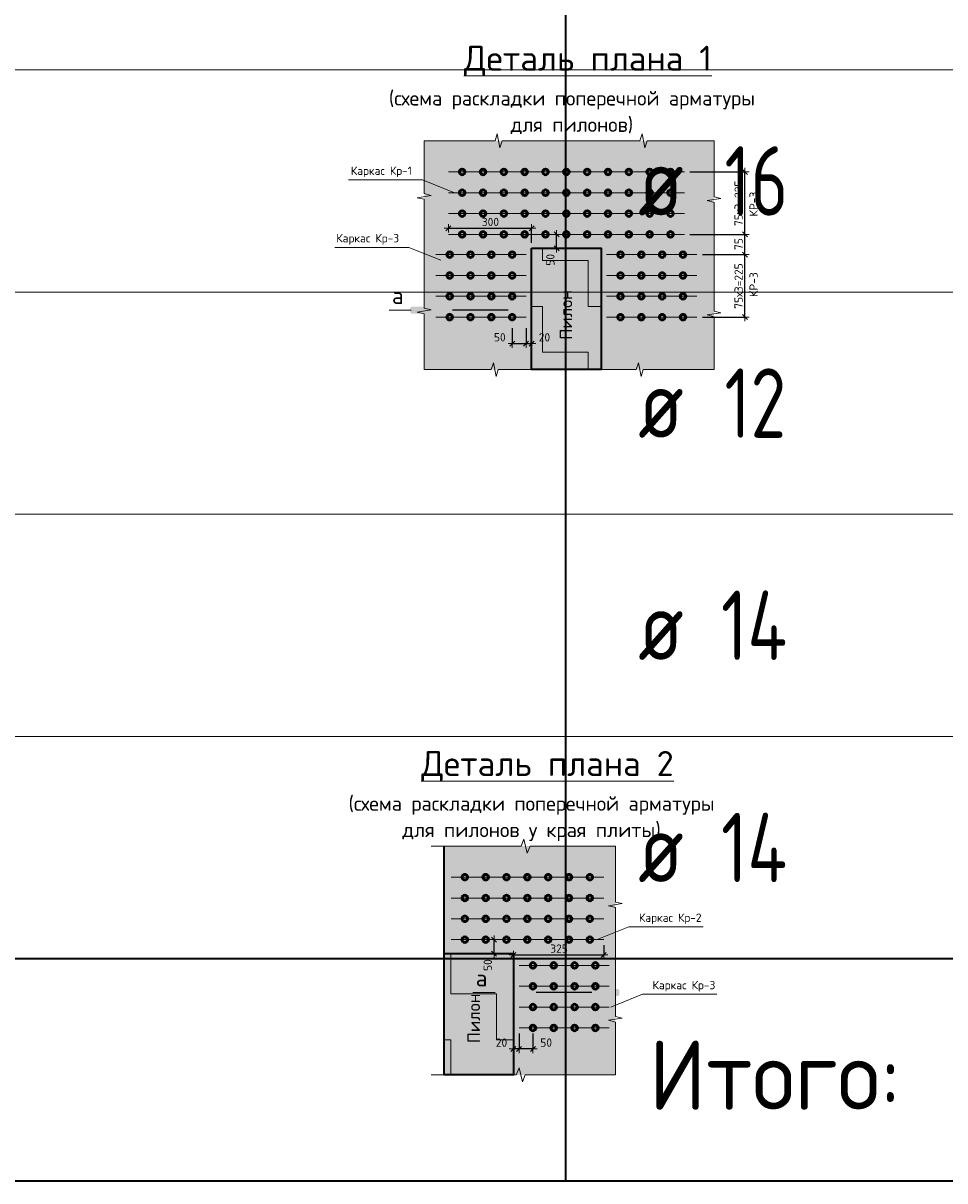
# Model space of a CAD drawing. Header units: metres. Extents: x -38 to 98, y -15 to 19.
# Tile 48 of 64: x 73.21 to 76.52, y 1.14 to 5.31. Entities that reach past the tile are written whole.
import ezdxf

# ---------------------------------------------------------------- set-up
doc = ezdxf.new("R2010")
doc.units = ezdxf.units.M
doc.header["$PDMODE"] = 65
doc.linetypes.add('______2', pattern=[0.27, 0.2, -0.07])
doc.layers.add('XR$4$_3705', color=7, linetype='Continuous')
for name, color, linetype, lineweight in [('XR$4$ВК__отв в полу 1-2 эт', 220, 'Continuous', 25), ('XR$4$Размерная линия (1)', 7, 'Continuous', 13), ('XR$4$Текст_ общее_1', 7, 'Continuous', 13)]:
    doc.layers.add(name, color=color, linetype=linetype, lineweight=lineweight)
doc.styles.add('ISOCPEUR', font='txt')
doc.dimstyles.new('DIMSTYLE_29', dxfattribs={"dimtxt": 0.03, "dimasz": 0.03, "dimexe": 0, "dimexo": 0, "dimgap": 0.015, "dimtad": 2, "dimdec": 0, "dimlfac": 1000, "dimrnd": 5, "dimzin": 12, "dimdsep": 46, "dimtxsty": 'ISOCPEUR', "dimblk1": 'ALL_ML_STRICH', "dimblk2": 'ALL_ML_STRICH', "dimsah": 1, "dimcen": 0, "dimclrd": 7, "dimclre": 256, "dimclrt": 7, "dimadec": 0, "dimazin": 0, "dimtfac": 1, "dimtdec": 0, "dimtix": 1, "dimtmove": 2, "dimatfit": 3, "dimfxl": 0, "dimtvp": 1.2, "dimtzin": 0, "dimlwd": 0, "dimlwe": -3, "dimarcsym": 0})
doc.dimstyles.new('DIMSTYLE_30', dxfattribs={"dimtxt": 0.03, "dimasz": 0.03, "dimexe": 0, "dimexo": 1e-06, "dimgap": 0.015, "dimtad": 2, "dimdec": 0, "dimlfac": 1000, "dimrnd": 5, "dimzin": 12, "dimdsep": 46, "dimtxsty": 'ISOCPEUR', "dimblk1": 'ALL_ML_STRICH', "dimblk2": 'ALL_ML_STRICH', "dimsah": 1, "dimcen": 0, "dimse1": 1, "dimse2": 1, "dimclrd": 7, "dimclre": 256, "dimclrt": 7, "dimadec": 0, "dimazin": 0, "dimtfac": 1, "dimtdec": 0, "dimtix": 1, "dimtmove": 2, "dimatfit": 3, "dimfxl": 0, "dimtvp": 1.2, "dimtzin": 0, "dimlwd": 0, "dimlwe": -3, "dimarcsym": 0})
doc.dimstyles.new('DIMSTYLE_31', dxfattribs={"dimtxt": 0.03, "dimasz": 0.03, "dimexe": 0, "dimexo": 0, "dimgap": 0.015, "dimtad": 2, "dimdec": 0, "dimlfac": 1000, "dimrnd": 5, "dimzin": 12, "dimdsep": 46, "dimtxsty": 'ISOCPEUR', "dimblk1": 'ALL_ML_STRICH', "dimblk2": 'ALL_ML_STRICH', "dimsah": 1, "dimcen": 0, "dimclrd": 7, "dimclre": 256, "dimclrt": 7, "dimadec": 0, "dimazin": 0, "dimtfac": 1, "dimtdec": 0, "dimtix": 1, "dimtmove": 2, "dimatfit": 3, "dimfxl": 0, "dimtzin": 0, "dimlwd": 0, "dimlwe": -3, "dimarcsym": 0})
doc.dimstyles.new('DIMSTYLE_32', dxfattribs={"dimtxt": 0.03, "dimasz": 0.03, "dimexe": 0, "dimexo": 1e-06, "dimgap": 0.015, "dimtad": 2, "dimdec": 0, "dimlfac": 1000, "dimrnd": 5, "dimzin": 12, "dimdsep": 46, "dimtxsty": 'ISOCPEUR', "dimblk1": 'ALL_ML_STRICH', "dimblk2": 'ALL_ML_STRICH', "dimsah": 1, "dimcen": 0, "dimse1": 1, "dimse2": 1, "dimclrd": 7, "dimclre": 256, "dimclrt": 7, "dimadec": 0, "dimazin": 0, "dimtfac": 1, "dimtdec": 0, "dimtix": 1, "dimtmove": 2, "dimatfit": 3, "dimfxl": 0, "dimtvp": 1.2, "dimtzin": 0, "dimlwd": 0, "dimlwe": -3, "dimarcsym": 0})
pattern_1 = [(0, (0.33, 0.33), (0.165, 0.165), [0.165, -0.165]), (90, (0.33, 0.33), (-0.165, 0.165), [0.165, -0.165])]

# ---------------------------------------------------------------- blocks, each defined once
blk = doc.blocks.new('ЭЛЕМЕНТ_УЗОРА_18')
at = {"color": 7, "linetype": 'Continuous', "lineweight": 13, "transparency": 33554687}
for p, q in [((74.6496, 4.8864), (74.6496, 4.8864)), ((74.6496, 4.8864), (74.6496, 4.8864)), ((75.6936, 4.8864), (75.6936, 4.8864)), ((75.6936, 4.8864), (75.6936, 4.8864)), ((74.6496, 4.0624), (74.6496, 4.0624)), ((75.6936, 4.0624), (75.6936, 4.0624))]:
    blk.add_line(p, q, dxfattribs=at)
for points in [[(74.6496, 4.4744), (74.6496, 4.6759), (74.6246, 4.6816), (74.6746, 4.6895), (74.6496, 4.6961), (74.6496, 4.8864)], [(74.6496, 4.8864), (74.9048, 4.8864), (74.9121, 4.9114), (74.9221, 4.8614), (74.9304, 4.8864), (75.1716, 4.8864)], [(75.1716, 4.8864), (75.4268, 4.8864), (75.4341, 4.9114), (75.4441, 4.8614), (75.4524, 4.8864), (75.6936, 4.8864)], [(75.6936, 4.8864), (75.6936, 4.6849), (75.7186, 4.6792), (75.6686, 4.6713), (75.6936, 4.6648), (75.6936, 4.4744)], [(74.6496, 4.0624), (74.6496, 4.2639), (74.6246, 4.2696), (74.6746, 4.2775), (74.6496, 4.2841), (74.6496, 4.4744)], [(75.6936, 4.4744), (75.6936, 4.2729), (75.7186, 4.2672), (75.6686, 4.2593), (75.6936, 4.2528), (75.6936, 4.0624)], [(75.1716, 4.0624), (74.9163, 4.0624), (74.909, 4.0374), (74.8991, 4.0874), (74.8907, 4.0624), (74.6496, 4.0624), (74.6496, 4.0624)], [(75.6936, 4.0624), (75.6936, 4.0624), (75.4383, 4.0624), (75.431, 4.0374), (75.4211, 4.0874), (75.4127, 4.0624), (75.1716, 4.0624)]]:
    blk.add_lwpolyline(points, dxfattribs=at)
blk = doc.blocks.new('ALL_ML_STRICH')
at = {"color": 0, "linetype": 'ByBlock', "lineweight": -2}
for p, q in [((-1, 0), (0.5, 0)), ((-0.3, -0.3), (0.3, 0.3)), ((0, -0.5), (0, 0.5))]:
    blk.add_line(p, q, dxfattribs=at)
blk = doc.blocks.new('*D462')
at = {"layer": 'DEFPOINTS', "color": 7, "linetype": 'Continuous', "lineweight": 13, "transparency": 33554687}
for p in [(74.9666, 4.2316), (75.0166, 4.2316), (74.9666, 4.1563)]:
    blk.add_point(p, dxfattribs=at)
at = {"layer": 'XR$4$Размерная линия (1)', "color": 9, "linetype": 'Continuous', "lineweight": -2, "true_color": 0xc7c7c7, "transparency": 33554687}
for p, q in [((74.9666, 4.2116), (74.9666, 4.1563)), ((75.0166, 4.2116), (75.0166, 4.1563))]:
    blk.add_line(p, q, dxfattribs=at)
at = {"layer": 'XR$4$Размерная линия (1)', "color": 7, "linetype": 'Continuous', "lineweight": -2, "transparency": 33554687}
blk.add_line((74.9666, 4.1563), (75.0166, 4.1563), dxfattribs=at)
at = {"layer": 'XR$4$Размерная линия (1)', "color": 7, "linetype": 'Continuous', "lineweight": 13, "transparency": 33554687, "xscale": 0.03, "yscale": 0.03, "zscale": 0.03, "rotation": 180}
blk.add_blockref('ALL_ML_STRICH', (74.9666, 4.1563), dxfattribs=at)
at = {"layer": 'XR$4$Размерная линия (1)', "color": 7, "linetype": 'Continuous', "lineweight": 13, "transparency": 33554687, "xscale": 0.03, "yscale": 0.03, "zscale": 0.03}
blk.add_blockref('ALL_ML_STRICH', (75.0166, 4.1563), dxfattribs=at)
at = {"layer": 'XR$4$Размерная линия (1)', "color": 7, "linetype": 'Continuous', "lineweight": 13, "transparency": 33554687, "insert": (74.9219, 4.1789), "char_height": 0.03, "width": 0.06, "attachment_point": 5, "style": 'ISOCPEUR'}
blk.add_mtext('\\A1;{50}', dxfattribs=at)
blk = doc.blocks.new('*D463')
at = {"layer": 'DEFPOINTS', "color": 7, "linetype": 'Continuous', "lineweight": 13, "transparency": 33554687}
for p in [(75.0166, 4.2316), (75.0166, 4.1563), (75.0366, 4.166)]:
    blk.add_point(p, dxfattribs=at)
at = {"layer": 'XR$4$Размерная линия (1)', "color": 9, "linetype": 'Continuous', "lineweight": -2, "true_color": 0xc7c7c7, "transparency": 33554687}
for p, q in [((75.0166, 4.2116), (75.0166, 4.1563)), ((75.0366, 4.1563), (75.0366, 4.1563))]:
    blk.add_line(p, q, dxfattribs=at)
at = {"layer": 'XR$4$Размерная линия (1)', "color": 7, "linetype": 'Continuous', "lineweight": -2, "transparency": 33554687}
blk.add_line((75.0166, 4.1563), (75.0366, 4.1563), dxfattribs=at)
at = {"layer": 'XR$4$Размерная линия (1)', "color": 7, "linetype": 'Continuous', "lineweight": 13, "transparency": 33554687, "xscale": 0.03, "yscale": 0.03, "zscale": 0.03, "rotation": 180}
blk.add_blockref('ALL_ML_STRICH', (75.0166, 4.1563), dxfattribs=at)
at = {"layer": 'XR$4$Размерная линия (1)', "color": 7, "linetype": 'Continuous', "lineweight": 13, "transparency": 33554687, "xscale": 0.03, "yscale": 0.03, "zscale": 0.03}
blk.add_blockref('ALL_ML_STRICH', (75.0366, 4.1563), dxfattribs=at)
at = {"layer": 'XR$4$Размерная линия (1)', "color": 7, "linetype": 'Continuous', "lineweight": 13, "transparency": 33554687, "insert": (75.0827, 4.1788), "char_height": 0.03, "width": 0.06, "attachment_point": 5, "style": 'ISOCPEUR'}
blk.add_mtext('\\A1;{20}', dxfattribs=at)
blk = doc.blocks.new('*D464')
at = {"layer": 'DEFPOINTS', "color": 7, "linetype": 'Continuous', "lineweight": 13, "transparency": 33554687}
for p in [(75.1298, 4.5494), (75.1265, 4.4994), (75.1276, 4.4994)]:
    blk.add_point(p, dxfattribs=at)
at = {"layer": 'XR$4$Размерная линия (1)', "color": 7, "linetype": 'Continuous', "lineweight": -2, "transparency": 33554687}
blk.add_line((75.1265, 4.4994), (75.1265, 4.5494), dxfattribs=at)
at = {"layer": 'XR$4$Размерная линия (1)', "color": 7, "linetype": 'Continuous', "lineweight": 13, "transparency": 33554687, "xscale": 0.03, "yscale": 0.03, "zscale": 0.03}
for p, rotation in [((75.1265, 4.5494), 90), ((75.1265, 4.4994), 270)]:
    blk.add_blockref('ALL_ML_STRICH', p, dxfattribs=dict(at, rotation=rotation))
at = {"layer": 'XR$4$Размерная линия (1)', "color": 7, "linetype": 'Continuous', "lineweight": 13, "transparency": 33554687, "insert": (75.104, 4.4578), "char_height": 0.03, "width": 0.06, "attachment_point": 5, "rotation": 90, "style": 'ISOCPEUR'}
blk.add_mtext('\\A1;{50}', dxfattribs=at)
blk = doc.blocks.new('*D465')
at = {"layer": 'DEFPOINTS', "color": 7, "linetype": 'Continuous', "lineweight": 13, "transparency": 33554687}
for p in [(75.6316, 4.4766), (75.6316, 4.2516), (75.8046, 4.2516)]:
    blk.add_point(p, dxfattribs=at)
at = {"layer": 'XR$4$Размерная линия (1)', "color": 9, "linetype": 'Continuous', "lineweight": -2, "true_color": 0xc7c7c7, "transparency": 33554687}
for p, q in [((75.6516, 4.4766), (75.8046, 4.4766)), ((75.6516, 4.2516), (75.8046, 4.2516))]:
    blk.add_line(p, q, dxfattribs=at)
at = {"layer": 'XR$4$Размерная линия (1)', "color": 7, "linetype": 'Continuous', "lineweight": -2, "transparency": 33554687}
blk.add_line((75.8046, 4.2516), (75.8046, 4.4766), dxfattribs=at)
at = {"layer": 'XR$4$Размерная линия (1)', "color": 7, "linetype": 'Continuous', "lineweight": 13, "transparency": 33554687, "xscale": 0.03, "yscale": 0.03, "zscale": 0.03}
for p, rotation in [((75.8046, 4.4766), 90), ((75.8046, 4.2516), 270)]:
    blk.add_blockref('ALL_ML_STRICH', p, dxfattribs=dict(at, rotation=rotation))
at = {"layer": 'XR$4$Размерная линия (1)', "color": 7, "linetype": 'Continuous', "lineweight": 13, "transparency": 33554687, "insert": (75.7671, 4.2816), "char_height": 0.03, "width": 0.0015, "attachment_point": 1, "rotation": 90, "line_spacing_factor": 0.60241, "style": 'ISOCPEUR'}
blk.add_mtext('75х3=225', dxfattribs=at)
blk = doc.blocks.new('*D466')
at = {"layer": 'DEFPOINTS', "color": 7, "linetype": 'Continuous', "lineweight": 13, "transparency": 33554687}
for p in [(75.5866, 4.5494), (75.6316, 4.4766), (75.8046, 4.4766)]:
    blk.add_point(p, dxfattribs=at)
at = {"layer": 'XR$4$Размерная линия (1)', "color": 9, "linetype": 'Continuous', "lineweight": -2, "true_color": 0xc7c7c7, "transparency": 33554687}
for p, q in [((75.6066, 4.5494), (75.8046, 4.5494)), ((75.6516, 4.4766), (75.8046, 4.4766))]:
    blk.add_line(p, q, dxfattribs=at)
at = {"layer": 'XR$4$Размерная линия (1)', "color": 7, "linetype": 'Continuous', "lineweight": -2, "transparency": 33554687}
blk.add_line((75.8046, 4.4766), (75.8046, 4.5494), dxfattribs=at)
at = {"layer": 'XR$4$Размерная линия (1)', "color": 7, "linetype": 'Continuous', "lineweight": 13, "transparency": 33554687, "xscale": 0.03, "yscale": 0.03, "zscale": 0.03}
for p, rotation in [((75.8046, 4.5494), 90), ((75.8046, 4.4766), 270)]:
    blk.add_blockref('ALL_ML_STRICH', p, dxfattribs=dict(at, rotation=rotation))
at = {"layer": 'XR$4$Размерная линия (1)', "color": 7, "linetype": 'Continuous', "lineweight": 13, "transparency": 33554687, "insert": (75.7821, 4.5145), "char_height": 0.03, "width": 0.06, "attachment_point": 5, "rotation": 90, "style": 'ISOCPEUR'}
blk.add_mtext('\\A1;{75}', dxfattribs=at)
blk = doc.blocks.new('*D467')
at = {"layer": 'DEFPOINTS', "color": 7, "linetype": 'Continuous', "lineweight": 13, "transparency": 33554687}
for p in [(75.5866, 4.7744), (75.5866, 4.5494), (75.8046, 4.5494)]:
    blk.add_point(p, dxfattribs=at)
at = {"layer": 'XR$4$Размерная линия (1)', "color": 9, "linetype": 'Continuous', "lineweight": -2, "true_color": 0xc7c7c7, "transparency": 33554687}
for p, q in [((75.6066, 4.7744), (75.8046, 4.7744)), ((75.6066, 4.5494), (75.8046, 4.5494))]:
    blk.add_line(p, q, dxfattribs=at)
at = {"layer": 'XR$4$Размерная линия (1)', "color": 7, "linetype": 'Continuous', "lineweight": -2, "transparency": 33554687}
blk.add_line((75.8046, 4.5494), (75.8046, 4.7744), dxfattribs=at)
at = {"layer": 'XR$4$Размерная линия (1)', "color": 7, "linetype": 'Continuous', "lineweight": 13, "transparency": 33554687, "xscale": 0.03, "yscale": 0.03, "zscale": 0.03}
for p, rotation in [((75.8046, 4.7744), 90), ((75.8046, 4.5494), 270)]:
    blk.add_blockref('ALL_ML_STRICH', p, dxfattribs=dict(at, rotation=rotation))
at = {"layer": 'XR$4$Размерная линия (1)', "color": 7, "linetype": 'Continuous', "lineweight": 13, "transparency": 33554687, "insert": (75.7671, 4.5794), "char_height": 0.03, "width": 0.0015, "attachment_point": 1, "rotation": 90, "line_spacing_factor": 0.60241, "style": 'ISOCPEUR'}
blk.add_mtext('75х3=225', dxfattribs=at)
blk = doc.blocks.new('*D468')
at = {"layer": 'DEFPOINTS', "color": 7, "linetype": 'Continuous', "lineweight": 13, "transparency": 33554687}
for p in [(74.7366, 4.5717), (74.7366, 4.5494), (75.0366, 4.4994)]:
    blk.add_point(p, dxfattribs=at)
at = {"layer": 'XR$4$Размерная линия (1)', "color": 9, "linetype": 'Continuous', "lineweight": -2, "true_color": 0xc7c7c7, "transparency": 33554687}
for p, q in [((74.7366, 4.5717), (74.7366, 4.5717)), ((75.0366, 4.5194), (75.0366, 4.5717))]:
    blk.add_line(p, q, dxfattribs=at)
at = {"layer": 'XR$4$Размерная линия (1)', "color": 7, "linetype": 'Continuous', "lineweight": -2, "transparency": 33554687}
blk.add_line((74.7366, 4.5717), (75.0366, 4.5717), dxfattribs=at)
at = {"layer": 'XR$4$Размерная линия (1)', "color": 7, "linetype": 'Continuous', "lineweight": 13, "transparency": 33554687, "xscale": 0.03, "yscale": 0.03, "zscale": 0.03, "rotation": 180}
blk.add_blockref('ALL_ML_STRICH', (74.7366, 4.5717), dxfattribs=at)
at = {"layer": 'XR$4$Размерная линия (1)', "color": 7, "linetype": 'Continuous', "lineweight": 13, "transparency": 33554687, "xscale": 0.03, "yscale": 0.03, "zscale": 0.03}
blk.add_blockref('ALL_ML_STRICH', (75.0366, 4.5717), dxfattribs=at)
at = {"layer": 'XR$4$Размерная линия (1)', "color": 7, "linetype": 'Continuous', "lineweight": 13, "transparency": 33554687, "insert": (74.8881, 4.5942), "char_height": 0.03, "width": 0.09, "attachment_point": 5, "style": 'ISOCPEUR'}
blk.add_mtext('\\A1;{300}', dxfattribs=at)
blk = doc.blocks.new('ЭЛЕМЕНТ_УЗОРА_19')
at = {"color": 7, "linetype": 'Continuous', "lineweight": 13, "transparency": 33554687}
for p, q in [((75.3382, 2.3472), (75.3382, 2.3472)), ((74.6742, 1.5232), (74.6742, 1.5232)), ((75.3382, 1.5232), (75.3382, 1.5232))]:
    blk.add_line(p, q, dxfattribs=at)
for points in [[(74.6742, 2.3472), (74.9989, 2.3472), (75.0082, 2.3722), (75.0208, 2.3222), (75.0315, 2.3472), (75.3382, 2.3472)], [(75.3382, 2.3472), (75.3382, 2.3472), (75.3382, 2.1457), (75.3632, 2.14), (75.3132, 2.1321), (75.3382, 2.1255), (75.3382, 1.9352)], [(75.3382, 1.9352), (75.3382, 1.7337), (75.3632, 1.728), (75.3132, 1.7201), (75.3382, 1.7135), (75.3382, 1.5232), (75.3382, 1.5232)], [(75.3382, 1.5232), (75.0135, 1.5232), (75.0042, 1.4982), (74.9916, 1.5482), (74.981, 1.5232), (74.6742, 1.5232)]]:
    blk.add_lwpolyline(points, dxfattribs=at)
blk = doc.blocks.new('*D470')
at = {"layer": 'DEFPOINTS', "color": 7, "linetype": 'Continuous', "lineweight": 13, "transparency": 33554687}
for p in [(74.9912, 1.6924), (75.0412, 1.6924), (75.0412, 1.6171)]:
    blk.add_point(p, dxfattribs=at)
at = {"layer": 'XR$4$Размерная линия (1)', "color": 9, "linetype": 'Continuous', "lineweight": -2, "true_color": 0xc7c7c7, "transparency": 33554687}
for p, q in [((74.9912, 1.6724), (74.9912, 1.6171)), ((75.0412, 1.6724), (75.0412, 1.6171))]:
    blk.add_line(p, q, dxfattribs=at)
at = {"layer": 'XR$4$Размерная линия (1)', "color": 7, "linetype": 'Continuous', "lineweight": -2, "transparency": 33554687}
blk.add_line((75.0412, 1.6171), (74.9912, 1.6171), dxfattribs=at)
at = {"layer": 'XR$4$Размерная линия (1)', "color": 7, "linetype": 'Continuous', "lineweight": 13, "transparency": 33554687, "xscale": 0.03, "yscale": 0.03, "zscale": 0.03}
for p, rotation in [((74.9912, 1.6171), 180), ((75.0412, 1.6171), 360)]:
    blk.add_blockref('ALL_ML_STRICH', p, dxfattribs=dict(at, rotation=rotation))
at = {"layer": 'XR$4$Размерная линия (1)', "color": 7, "linetype": 'Continuous', "lineweight": 13, "transparency": 33554687, "insert": (75.0889, 1.6396), "char_height": 0.03, "width": 0.06, "attachment_point": 5, "style": 'ISOCPEUR'}
blk.add_mtext('\\A1;{50}', dxfattribs=at)
blk = doc.blocks.new('*D471')
at = {"layer": 'DEFPOINTS', "color": 7, "linetype": 'Continuous', "lineweight": 13, "transparency": 33554687}
for p in [(74.9912, 1.6924), (74.9712, 1.6268), (74.9912, 1.6171)]:
    blk.add_point(p, dxfattribs=at)
at = {"layer": 'XR$4$Размерная линия (1)', "color": 9, "linetype": 'Continuous', "lineweight": -2, "true_color": 0xc7c7c7, "transparency": 33554687}
for p, q in [((74.9912, 1.6724), (74.9912, 1.6171)), ((74.9712, 1.6171), (74.9712, 1.6171))]:
    blk.add_line(p, q, dxfattribs=at)
at = {"layer": 'XR$4$Размерная линия (1)', "color": 7, "linetype": 'Continuous', "lineweight": -2, "transparency": 33554687}
blk.add_line((74.9912, 1.6171), (74.9712, 1.6171), dxfattribs=at)
at = {"layer": 'XR$4$Размерная линия (1)', "color": 7, "linetype": 'Continuous', "lineweight": 13, "transparency": 33554687, "xscale": 0.03, "yscale": 0.03, "zscale": 0.03}
for p, rotation in [((74.9712, 1.6171), 180), ((74.9912, 1.6171), 360)]:
    blk.add_blockref('ALL_ML_STRICH', p, dxfattribs=dict(at, rotation=rotation))
at = {"layer": 'XR$4$Размерная линия (1)', "color": 7, "linetype": 'Continuous', "lineweight": 13, "transparency": 33554687, "insert": (74.9281, 1.6396), "char_height": 0.03, "width": 0.06, "attachment_point": 5, "style": 'ISOCPEUR'}
blk.add_mtext('\\A1;{20}', dxfattribs=at)
blk = doc.blocks.new('*D472')
at = {"layer": 'DEFPOINTS', "color": 7, "linetype": 'Continuous', "lineweight": 13, "transparency": 33554687}
for p in [(74.898, 2.0102), (74.9002, 1.9602), (74.9013, 1.9602)]:
    blk.add_point(p, dxfattribs=at)
at = {"layer": 'XR$4$Размерная линия (1)', "color": 7, "linetype": 'Continuous', "lineweight": -2, "transparency": 33554687}
blk.add_line((74.9013, 1.9602), (74.9013, 2.0102), dxfattribs=at)
at = {"layer": 'XR$4$Размерная линия (1)', "color": 7, "linetype": 'Continuous', "lineweight": 13, "transparency": 33554687, "xscale": 0.03, "yscale": 0.03, "zscale": 0.03}
for p, rotation in [((74.9013, 2.0102), 90), ((74.9013, 1.9602), 270)]:
    blk.add_blockref('ALL_ML_STRICH', p, dxfattribs=dict(at, rotation=rotation))
at = {"layer": 'XR$4$Размерная линия (1)', "color": 7, "linetype": 'Continuous', "lineweight": 13, "transparency": 33554687, "insert": (74.8787, 1.9186), "char_height": 0.03, "width": 0.06, "attachment_point": 5, "rotation": 90, "style": 'ISOCPEUR'}
blk.add_mtext('\\A1;{50}', dxfattribs=at)
blk = doc.blocks.new('*D491')
at = {"layer": 'DEFPOINTS', "color": 7, "linetype": 'Continuous', "lineweight": 13, "transparency": 33554687}
for p in [(75.2962, 2.0102), (74.9712, 1.9555), (74.9712, 1.9513)]:
    blk.add_point(p, dxfattribs=at)
at = {"layer": 'XR$4$Размерная линия (1)', "color": 9, "linetype": 'Continuous', "lineweight": -2, "true_color": 0xc7c7c7, "transparency": 33554687}
for p, q in [((75.2962, 1.9902), (75.2962, 1.9555)), ((74.9712, 1.9555), (74.9712, 1.9555))]:
    blk.add_line(p, q, dxfattribs=at)
at = {"layer": 'XR$4$Размерная линия (1)', "color": 7, "linetype": 'Continuous', "lineweight": -2, "transparency": 33554687}
blk.add_line((74.9712, 1.9555), (75.2962, 1.9555), dxfattribs=at)
at = {"layer": 'XR$4$Размерная линия (1)', "color": 7, "linetype": 'Continuous', "lineweight": 13, "transparency": 33554687, "xscale": 0.03, "yscale": 0.03, "zscale": 0.03, "rotation": 180}
blk.add_blockref('ALL_ML_STRICH', (74.9712, 1.9555), dxfattribs=at)
at = {"layer": 'XR$4$Размерная линия (1)', "color": 7, "linetype": 'Continuous', "lineweight": 13, "transparency": 33554687, "xscale": 0.03, "yscale": 0.03, "zscale": 0.03}
blk.add_blockref('ALL_ML_STRICH', (75.2962, 1.9555), dxfattribs=at)
at = {"layer": 'XR$4$Размерная линия (1)', "color": 7, "linetype": 'Continuous', "lineweight": 13, "transparency": 33554687, "insert": (75.1352, 1.978), "char_height": 0.03, "width": 0.09, "attachment_point": 5, "style": 'ISOCPEUR'}
blk.add_mtext('\\A1;{325}', dxfattribs=at)

msp = doc.modelspace()

# ---------------------------------------------------------------- hatches: boundary and pattern name
at = {"linetype": 'Continuous', "lineweight": 13, "true_color": 0xf0eae8, "transparency": 33554687}
for points in [[(74.6496, 4.8864), (74.6496, 4.0624), (75.6936, 4.0624), (75.6936, 4.8864)], [(75.3382, 2.3472), (74.7212, 2.3472), (74.7212, 1.5232), (75.3382, 1.5232)]]:
    msp.add_hatch(color=7, dxfattribs=at).paths.add_polyline_path(points)
at = {"linetype": 'Continuous', "lineweight": 13, "transparency": 33554687}
h = msp.add_hatch(dxfattribs=at)
h.set_pattern_fill('____', scale=0.165, style=0, pattern_type=2)
h.set_pattern_definition(pattern_1)
h.paths.add_polyline_path([(75.0366, 4.0624), (75.2866, 4.0624), (75.2866, 4.4994), (75.0366, 4.4994)], flags=0)
at = {"linetype": 'Continuous', "lineweight": 25, "true_color": 0x000000, "transparency": 33554687}
for points in [[(74.6051, 4.2894), (74.6043, 4.2892), (74.6036, 4.289), (74.6029, 4.2886), (74.6023, 4.2882), (74.6017, 4.2877), (74.6012, 4.2871), (74.6008, 4.2865), (74.6004, 4.2858), (74.6002, 4.2851), (74.6, 4.2843), (74.6, 4.2836), (74.6, 4.2702), (74.6, 4.2694), (74.6002, 4.2687), (74.6004, 4.268), (74.6008, 4.2673), (74.6012, 4.2666), (74.6017, 4.2661), (74.6023, 4.2655), (74.6029, 4.2651), (74.6036, 4.2648), (74.6043, 4.2645), (74.6051, 4.2644), (74.6058, 4.2643), (74.7033, 4.2643), (74.7033, 4.2894), (74.6058, 4.2894)], [(75.0455, 4.2894), (75.0447, 4.2894), (74.9473, 4.2894), (74.9473, 4.2643), (75.0447, 4.2643), (75.0455, 4.2644), (75.0463, 4.2645), (75.047, 4.2648), (75.0477, 4.2651), (75.0483, 4.2655), (75.0489, 4.2661), (75.0494, 4.2666), (75.0498, 4.2673), (75.0502, 4.268), (75.0504, 4.2687), (75.0506, 4.2694), (75.0506, 4.2702), (75.0506, 4.2836), (75.0506, 4.2843), (75.0504, 4.2851), (75.0502, 4.2858), (75.0498, 4.2865), (75.0494, 4.2871), (75.0489, 4.2877), (75.0483, 4.2882), (75.0477, 4.2886), (75.047, 4.289), (75.0463, 4.2892)], [(74.9067, 1.8325), (74.906, 1.8324), (74.9052, 1.8321), (74.9046, 1.8318), (74.9039, 1.8314), (74.9033, 1.8309), (74.9028, 1.8303), (74.9024, 1.8297), (74.9021, 1.829), (74.9018, 1.8282), (74.9017, 1.8275), (74.9016, 1.8267), (74.9016, 1.8134), (74.9017, 1.8126), (74.9018, 1.8119), (74.9021, 1.8111), (74.9024, 1.8104), (74.9028, 1.8098), (74.9033, 1.8092), (74.9039, 1.8087), (74.9046, 1.8083), (74.9052, 1.808), (74.906, 1.8077), (74.9067, 1.8076), (74.9075, 1.8075), (75.005, 1.8075), (75.005, 1.8326), (74.9075, 1.8326)], [(75.3472, 1.8325), (75.3464, 1.8326), (75.2489, 1.8326), (75.2489, 1.8075), (75.3464, 1.8075), (75.3472, 1.8076), (75.3479, 1.8077), (75.3486, 1.808), (75.3493, 1.8083), (75.35, 1.8087), (75.3505, 1.8092), (75.351, 1.8098), (75.3515, 1.8104), (75.3518, 1.8111), (75.3521, 1.8119), (75.3522, 1.8126), (75.3523, 1.8134), (75.3523, 1.8267), (75.3522, 1.8275), (75.3521, 1.8282), (75.3518, 1.829), (75.3515, 1.8297), (75.351, 1.8303), (75.3505, 1.8309), (75.35, 1.8314), (75.3493, 1.8318), (75.3486, 1.8321), (75.3479, 1.8324)]]:
    msp.add_hatch(color=18, dxfattribs=at).paths.add_polyline_path(points)
at = {"linetype": 'Continuous', "lineweight": 13, "transparency": 33554687}
h = msp.add_hatch(dxfattribs=at)
h.set_pattern_fill('____', scale=0.165, style=0, pattern_type=2)
h.set_pattern_definition(pattern_1)
h.paths.add_polyline_path([(74.7212, 1.5232), (74.9712, 1.5232), (74.9712, 1.9602), (74.7212, 1.9602)], flags=0)

# ---------------------------------------------------------------- linework, layer by layer
at = {"color": 7, "linetype": 'Continuous', "lineweight": 35, "transparency": 33554687}
for p, q in [((75.1585, 5.9419), (75.1585, 5.1419)), ((75.1585, 5.1419), (75.1585, 4.3419)), ((75.1585, 4.3419), (75.1585, 3.5419)), ((75.1585, 3.5419), (75.1585, 2.7419)), ((75.1585, 2.7419), (75.1585, 1.9419)), ((74.7212, 1.5232), (74.7212, 2.3472)), ((67.6585, 1.9419), (86.1585, 1.9419)), ((75.1585, 1.9419), (75.1585, 1.1419)), ((67.6585, 1.1419), (86.1585, 1.1419))]:
    msp.add_line(p, q, dxfattribs=at)
at = {"color": 7, "linetype": 'Continuous', "lineweight": 13, "transparency": 33554687}
for p, q in [((86.1585, 5.1419), (67.6585, 5.1419)), ((86.1585, 4.3419), (67.6585, 4.3419)), ((86.1585, 3.5419), (67.6585, 3.5419)), ((86.1585, 2.7419), (67.6585, 2.7419)), ((86.1585, 1.9419), (67.6585, 1.9419))]:
    msp.add_line(p, q, dxfattribs=at)
at = {"color": 7, "linetype": '______2', "lineweight": 25, "transparency": 33554687}
for p, q in [((74.9519, 4.2769), (74.7033, 4.2769)), ((75.2535, 1.8201), (75.005, 1.8201))]:
    msp.add_line(p, q, dxfattribs=at)
at = {"color": 7, "linetype": 'Continuous', "lineweight": 13, "transparency": 33554687}
for points in [[(74.3768, 4.7454), (74.644, 4.7454), (74.7587, 4.6994)], [(74.3275, 4.5026), (74.5947, 4.5026), (74.7094, 4.4566)], [(75.6543, 2.0562), (75.3871, 2.0562), (75.2723, 2.0102)], [(75.7036, 1.8134), (75.4364, 1.8134), (75.3216, 1.7674)]]:
    msp.add_lwpolyline(points, dxfattribs=at)
at = {"color": 7, "linetype": 'Continuous', "lineweight": 35, "transparency": 33554687}
for points in [[(75.0366, 4.4994), (75.2866, 4.4994), (75.2866, 4.0624), (75.0366, 4.0624), (75.0366, 4.4994)], [(74.7212, 1.9602), (74.9712, 1.9602), (74.9712, 1.5232), (74.7212, 1.5232), (74.7212, 1.9602)]]:
    msp.add_lwpolyline(points, dxfattribs=at)
at = {"layer": 'XR$4$_3705', "color": 7, "linetype": 'Continuous', "lineweight": 50, "transparency": 33554687}
for centre in [(74.7866, 4.7744), (74.8616, 4.7744), (74.9366, 4.7744), (75.0116, 4.7744), (75.0866, 4.7744), (75.1616, 4.7744), (75.2366, 4.7744), (75.3116, 4.7744), (75.3866, 4.7744), (75.4616, 4.7744), (75.5366, 4.7744), (74.7866, 4.6994), (74.8616, 4.6994), (74.9366, 4.6994), (75.0116, 4.6994), (75.0866, 4.6994), (75.1616, 4.6994), (75.2366, 4.6994), (75.3116, 4.6994), (75.3866, 4.6994), (75.4616, 4.6994), (75.5366, 4.6994), (74.7866, 4.6244), (74.8616, 4.6244), (74.9366, 4.6244), (75.0116, 4.6244), (75.0866, 4.6244), (75.1616, 4.6244), (75.2366, 4.6244), (75.3116, 4.6244), (75.3866, 4.6244), (75.4616, 4.6244), (75.5366, 4.6244), (74.7866, 4.5494), (74.8616, 4.5494), (74.9366, 4.5494), (75.0116, 4.5494), (75.0866, 4.5494), (75.1616, 4.5494), (75.2366, 4.5494), (75.3116, 4.5494), (75.3866, 4.5494), (75.4616, 4.5494), (75.5366, 4.5494), (74.7416, 4.4766), (74.8166, 4.4766), (74.8916, 4.4766), (74.9666, 4.4766), (75.3566, 4.4766), (75.4316, 4.4766), (75.5066, 4.4766), (75.5816, 4.4766), (74.7416, 4.4016), (74.8166, 4.4016), (74.8916, 4.4016), (74.9666, 4.4016), (75.3566, 4.4016), (75.4316, 4.4016), (75.5066, 4.4016), (75.5816, 4.4016), (74.7416, 4.3266), (74.8166, 4.3266), (74.8916, 4.3266), (74.9666, 4.3266), (75.3566, 4.3266), (75.4316, 4.3266), (75.5066, 4.3266), (75.5816, 4.3266), (74.7416, 4.2516), (74.8166, 4.2516), (74.8916, 4.2516), (74.9666, 4.2516), (75.3566, 4.2516), (75.4316, 4.2516), (75.5066, 4.2516), (75.5816, 4.2516), (74.7962, 2.2352), (74.8712, 2.2352), (74.9462, 2.2352), (75.0212, 2.2352), (75.0962, 2.2352), (75.1712, 2.2352), (75.2462, 2.2352), (74.7962, 2.1602), (74.8712, 2.1602), (74.9462, 2.1602), (75.0212, 2.1602), (75.0962, 2.1602), (75.1712, 2.1602), (75.2462, 2.1602), (74.7962, 2.0852), (74.8712, 2.0852), (74.9462, 2.0852), (75.0212, 2.0852), (75.0962, 2.0852), (75.1712, 2.0852), (75.2462, 2.0852), (74.7962, 2.0102), (74.8712, 2.0102), (74.9462, 2.0102), (75.0212, 2.0102), (75.0962, 2.0102), (75.1712, 2.0102), (75.2462, 2.0102), (75.0412, 1.9174), (75.1162, 1.9174), (75.1912, 1.9174), (75.2662, 1.9174), (75.0412, 1.8424), (75.1162, 1.8424), (75.1912, 1.8424), (75.2662, 1.8424), (75.0412, 1.7674), (75.1162, 1.7674), (75.1912, 1.7674), (75.2662, 1.7674), (75.0412, 1.6924), (75.1162, 1.6924), (75.1912, 1.6924), (75.2662, 1.6924)]:
    msp.add_circle(centre, 0.01, dxfattribs=at)
at = {"layer": 'XR$4$ВК__отв в полу 1-2 эт', "color": 7, "linetype": 'Continuous', "lineweight": 13, "transparency": 33554687}
for p, q in [((75.5866, 4.7744), (74.7366, 4.7744)), ((75.5866, 4.6994), (74.7366, 4.6994)), ((75.5866, 4.6244), (74.7366, 4.6244)), ((75.5866, 4.5494), (74.7366, 4.5494)), ((74.6916, 4.4766), (75.0166, 4.4766)), ((75.6316, 4.4766), (75.3066, 4.4766)), ((74.6916, 4.4016), (75.0166, 4.4016)), ((75.6316, 4.4016), (75.3066, 4.4016)), ((74.6916, 4.3266), (75.0166, 4.3266)), ((75.6316, 4.3266), (75.3066, 4.3266)), ((74.6033, 4.2769), (74.5233, 4.2769)), ((74.6916, 4.2516), (75.0166, 4.2516)), ((75.6316, 4.2516), (75.3066, 4.2516)), ((75.2962, 2.2352), (74.7462, 2.2352)), ((75.2962, 2.1602), (74.7462, 2.1602)), ((75.2962, 2.0852), (74.7462, 2.0852)), ((75.2962, 2.0102), (74.7462, 2.0102)), ((75.3162, 1.9174), (74.9912, 1.9174)), ((75.3162, 1.8424), (74.9912, 1.8424)), ((74.905, 1.8201), (74.825, 1.8201)), ((75.3162, 1.7674), (74.9912, 1.7674)), ((75.3162, 1.6924), (74.9912, 1.6924))]:
    msp.add_line(p, q, dxfattribs=at)

# ---------------------------------------------------------------- block references
at = {"color": 7, "linetype": 'Continuous', "lineweight": 13, "transparency": 33554687}
for name in ['ЭЛЕМЕНТ_УЗОРА_18', 'ЭЛЕМЕНТ_УЗОРА_19']:
    msp.add_blockref(name, (0, 0), dxfattribs=at)

# ---------------------------------------------------------------- texts
at = {"color": 7, "linetype": 'Continuous', "lineweight": 35, "transparency": 33554687, "char_height": 0.25, "attachment_point": 7, "style": 'ISOCPEUR'}
for s, insert, width in [('\\W0.75;16', (75.7312, 4.6169), 0.393567), ('\\W0.82;ø', (75.4204, 4.6169), 0.327205), ('\\W0.75;12', (75.7312, 3.8169), 0.393567), ('\\W0.82;ø', (75.4204, 3.8169), 0.327205), ('\\W0.76;14', (75.7187, 3.0169), 0.420468), ('\\W0.82;ø', (75.4204, 3.0169), 0.327205), ('\\W0.76;14', (75.7187, 2.2169), 0.420468), ('\\W0.82;ø', (75.4204, 2.2169), 0.327205), ('\\W0.95;Итого:', (75.4581, 1.3981), 1.143461)]:
    msp.add_mtext(s, dxfattribs=dict(at, insert=insert, width=width))
at = {"color": 7, "linetype": 'Continuous', "lineweight": 13, "transparency": 33554687, "attachment_point": 5, "style": 'ISOCPEUR'}
for s, insert, char_height, width in [('\\A1;{\\fISOCPEUR|i0|b0;\\H0.030000;\\W1.000000;\\C7;Каркас Кр-1}\\P', (74.4954, 4.7745), 0.03, 0.245259), ('\\A1;{\\fISOCPEUR|i0|b0;\\H0.030000;\\W1.000000;\\C7;Каркас Кр-3}\\P', (74.446, 4.5317), 0.03, 0.25163), ('\\A1;{\\fISOCPEUR|i0|b0;\\H0.060000;\\W1.000000;\\C7;а}\\P', (74.5546, 4.3288), 0.06, 0.072), ('\\A1;{\\fISOCPEUR|i0|b0;\\H0.030000;\\W1.000000;\\C7;Каркас Кр-2}\\P', (75.5357, 2.0853), 0.03, 0.25163), ('\\A1;{\\fISOCPEUR|i0|b0;\\H0.060000;\\W1.000000;\\C7;а}\\P', (74.8562, 1.8719), 0.06, 0.072), ('\\A1;{\\fISOCPEUR|i0|b0;\\H0.030000;\\W1.000000;\\C7;Каркас Кр-3}\\P', (75.585, 1.8425), 0.03, 0.25163)]:
    msp.add_mtext(s, dxfattribs=dict(at, insert=insert, char_height=char_height, width=width))
at = {"color": 251, "linetype": 'Continuous', "lineweight": 50, "true_color": 0x575757, "transparency": 33554687, "char_height": 0.045, "width": 0.183316, "attachment_point": 5, "rotation": 90, "style": 'ISOCPEUR'}
for insert in [(75.1601, 4.2594), (74.8283, 1.7267)]:
    msp.add_mtext('\\A1;{\\fISOCPEUR|i0|b1;\\H0.045000;\\W1.000000;\\c3260503895;Пилон}\\P', dxfattribs=dict(at, insert=insert))
at = {"layer": 'XR$4$Текст_ общее_1', "color": 7, "linetype": 'Continuous', "lineweight": 13, "transparency": 33554687, "char_height": 0.09, "width": 2.301075, "attachment_point": 2, "line_spacing_factor": 1.084337}
for s, insert in [('\\A1;{\\L\\fISOCPEUR|i0|b0;\\H0.090000;\\W1.000000;\\C7;  Деталь плана 1\\l}\\P{\\fISOCPEUR|i0|b0;\\H0.052500;\\W1.000000;\\C7;(схема раскладки поперечной арматуры}\\P{\\fISOCPEUR|i0|b0;\\H0.052500;\\W1.000000;\\C7;для пилонов)}\\P', (75.1817, 5.2286)), ('\\A1;{\\L\\fISOCPEUR|i0|b0;\\H0.090000;\\W1.000000;\\C7;  Деталь плана 2\\l}\\P{\\fISOCPEUR|i0|b0;\\H0.052500;\\W1.000000;\\C7;(схема раскладки поперечной арматуры}\\P{\\fISOCPEUR|i0|b0;\\H0.052500;\\W1.000000;\\C7;для пилонов у края плиты)}\\P', (75.0364, 2.6894))]:
    msp.add_mtext(s, dxfattribs=dict(at, insert=insert))
at = {"layer": 'XR$4$Текст_ общее_1', "color": 7, "linetype": 'Continuous', "lineweight": 13, "transparency": 33554687, "char_height": 0.03, "width": 0.104063, "attachment_point": 5, "rotation": 90, "style": 'ISOCPEUR'}
for insert in [(75.836, 4.6585), (75.836, 4.3685)]:
    msp.add_mtext('\\A1;{\\fISOCPEUR|i0|b0;\\H0.030000;\\W1.000000;\\C7;КР-3}\\P', dxfattribs=dict(at, insert=insert))

# ---------------------------------------------------------------- dimensions: what is measured, and where the dimension line sits
at = {"layer": 'XR$4$Размерная линия (1)', "color": 7, "linetype": 'Continuous', "lineweight": 13, "transparency": 33554687}
for base, p1, p2, picture, middle in [((75.8046, 4.7744), (75.6066, 4.5494), (75.6066, 4.7744), '*D467', (75.7896, 4.6619)), ((75.8046, 4.4766), (75.6516, 4.2516), (75.6516, 4.4766), '*D465', (75.7896, 4.3641))]:
    dim = msp.add_linear_dim(base=base, p1=p1, p2=p2, angle=90, text='75х3=225', dimstyle='DIMSTYLE_31', override={"dimpost": '<>', "dimclrd": 7, "dimclre": 9, "dimclrt": 7, "dimlwd": 0, "dimlwe": 65533}, dxfattribs=at)
    dim.commit()
    dim.dimension.update_dxf_attribs({"geometry": picture, "text_midpoint": middle, "dimtype": 160})
for base, p1, p2, dimstyle, picture, middle in [((75.0366, 4.5717), (74.7366, 4.5717), (75.0366, 4.5194), 'DIMSTYLE_31', '*D468', (74.8881, 4.5942)), ((75.0166, 4.1563), (74.9666, 4.2116), (75.0166, 4.2116), 'DIMSTYLE_29', '*D462', (74.9219, 4.1789)), ((75.0366, 4.1563), (75.0166, 4.2116), (75.0366, 4.1563), 'DIMSTYLE_29', '*D463', (75.0827, 4.1788)), ((75.2962, 1.9555), (74.9712, 1.9555), (75.2962, 1.9902), 'DIMSTYLE_31', '*D491', (75.1352, 1.978))]:
    dim = msp.add_linear_dim(base=base, p1=p1, p2=p2, dimstyle=dimstyle, override={"dimpost": '<>', "dimclrd": 7, "dimclre": 9, "dimclrt": 7, "dimlwd": 0, "dimlwe": 65533}, dxfattribs=at)
    dim.commit()
    dim.dimension.update_dxf_attribs({"geometry": picture, "text_midpoint": middle, "dimtype": 160})
for base, p1, p2, angle, dimstyle, picture, middle in [((75.1265, 4.5494), (75.1276, 4.4994), (75.1298, 4.5494), 90, 'DIMSTYLE_30', '*D464', (75.104, 4.4578)), ((75.8046, 4.5494), (75.6516, 4.4766), (75.6066, 4.5494), 90, 'DIMSTYLE_31', '*D466', (75.7821, 4.5145)), ((74.9013, 2.0102), (74.9002, 1.9602), (74.898, 2.0102), 90, 'DIMSTYLE_32', '*D472', (74.8787, 1.9186)), ((74.9712, 1.6171), (74.9912, 1.6724), (74.9712, 1.6171), 180, 'DIMSTYLE_29', '*D471', (74.9281, 1.6396)), ((74.9912, 1.6171), (75.0412, 1.6724), (74.9912, 1.6724), 180, 'DIMSTYLE_29', '*D470', (75.0889, 1.6396))]:
    dim = msp.add_linear_dim(base=base, p1=p1, p2=p2, angle=angle, dimstyle=dimstyle, override={"dimpost": '<>', "dimclrd": 7, "dimclre": 9, "dimclrt": 7, "dimlwd": 0, "dimlwe": 65533}, dxfattribs=at)
    dim.commit()
    dim.dimension.update_dxf_attribs({"geometry": picture, "text_midpoint": middle, "dimtype": 160})

doc.saveas('drawing.dxf')
